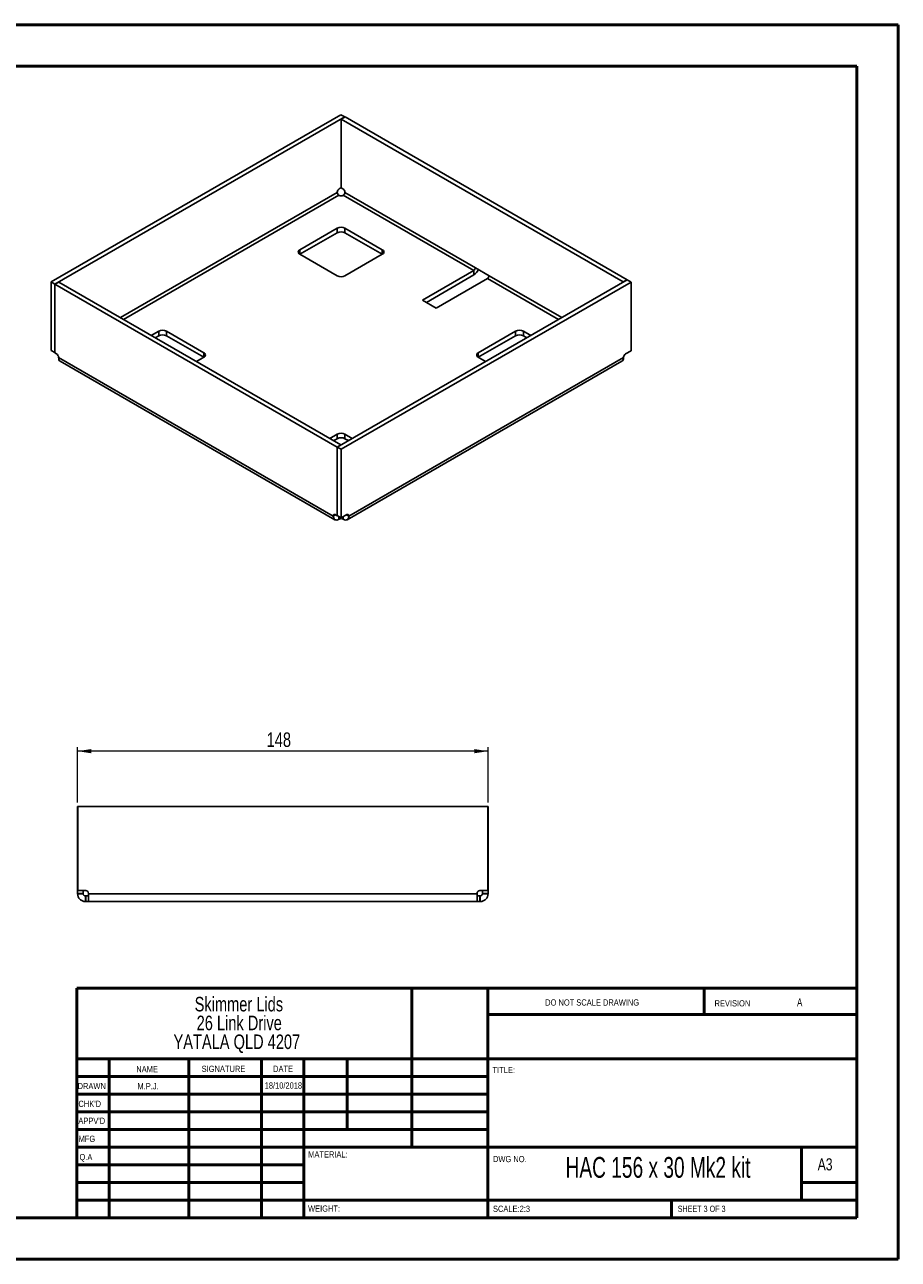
# Paper-space layout 'Sheet3' of a CAD drawing. Header units: millimetres. Extents: x 0 to 420, y 0 to 297.
# Tile 2 of 2: x 210 to 420, y 0 to 297. Entities that reach past the tile are written whole.
import ezdxf

# ---------------------------------------------------------------- set-up
doc = ezdxf.new("R2010")
doc.units = ezdxf.units.MM
doc.styles.add('SLDTEXTSTYLE0', font='TXT', dxfattribs={"width": 0.75})
doc.styles.add('SLDTEXTSTYLE1', font='TXT', dxfattribs={"width": 0.6875})
doc.dimstyles.new('SLDDIMSTYLE0', dxfattribs={"dimtxt": 3.5, "dimasz": 3.302, "dimexe": 0, "dimexo": 0.0625, "dimgap": 0.875, "dimtad": 1, "dimlfac": 1.5, "dimrnd": 1e-09, "dimzin": 12, "dimdsep": 46, "dimtxsty": 'SLDTEXTSTYLE0', "dimsah": 1, "dimcen": 0.09, "dimadec": 0, "dimazin": 3, "dimtfac": 1, "dimtofl": 0, "dimtmove": 0, "dimatfit": 3, "dimfxl": 1, "dimfrac": 2, "dimtolj": 1, "dimtzin": 12, "dimarcsym": 0})

# ---------------------------------------------------------------- blocks, each defined once
blk = doc.blocks.new('SW_NOTE_0_2')
at = {"color": 0, "linetype": 'Continuous', "lineweight": 0, "char_height": 3.5, "attachment_point": 2, "style": 'SLDTEXTSTYLE0'}
for s, insert in [('Skimmer Lids', (13.89, 4.51)), ('26 Link Drive', (13.98, -0.01)), ('YATALA QLD 4207', (13.4, -4.54))]:
    blk.add_mtext(s, dxfattribs=dict(at, insert=insert))
blk = doc.blocks.new('_D_6')
at = {"color": 7, "linetype": 'Continuous', "lineweight": 0}
for p, q in [((223.09, 110.12), (223.09, 123.45)), ((321.76, 122.45), (223.09, 122.45)), ((321.76, 110.12), (321.76, 123.45))]:
    blk.add_line(p, q, dxfattribs=at)
at = {"color": 7, "linetype": 'Continuous', "lineweight": 18}
for points in [[(223.09, 122.45), (226.39, 121.95), (226.39, 122.96)], [(321.76, 122.45), (318.46, 122.96), (318.46, 121.95)]]:
    blk.add_solid(points, dxfattribs=at)
at = {"color": 7, "linetype": 'Continuous', "lineweight": 18, "insert": (268.54, 126.97), "char_height": 3.5, "attachment_point": 1, "style": 'SLDTEXTSTYLE0'}
blk.add_mtext('148', dxfattribs=at)

psp = doc.layouts.new('Sheet3')

# ---------------------------------------------------------------- linework, layer by layer
at = {"color": 7, "linetype": 'Continuous', "lineweight": 50}
for p, q in [((0.3793, 297.2148), (420.3793, 297.2148)), ((420.3793, 0.2148), (420.3793, 297.2148)), ((10.3793, 287.2148), (410.3793, 287.2148)), ((410.3793, 287.2148), (410.3793, 10.2148)), ((222.8788, 65.4648), (410.0788, 65.4648)), ((222.8788, 65.4648), (222.8788, 10.2148)), ((303.4788, 65.4648), (303.4788, 27.2148)), ((321.6788, 65.4648), (321.6788, 10.2148)), ((373.6788, 59.0898), (373.6788, 65.4648)), ((410.0788, 59.0898), (321.6788, 59.0898)), ((410.0788, 48.4648), (222.8788, 48.4648)), ((230.6788, 48.4648), (230.6788, 10.2148)), ((249.8698, 48.4648), (249.8698, 10.2148)), ((267.2778, 48.4648), (267.2778, 10.2148)), ((277.4788, 10.2148), (277.4788, 48.4648)), ((287.8788, 31.4648), (287.8788, 48.4648)), ((321.6788, 44.2148), (222.8788, 44.2148)), ((321.6788, 39.9648), (222.8788, 39.9648)), ((321.6788, 35.7148), (222.8788, 35.7148)), ((321.6788, 31.4648), (222.8788, 31.4648)), ((277.4788, 27.2148), (222.8788, 27.2148)), ((277.4788, 27.2148), (410.0788, 27.2148)), ((397.0788, 14.4648), (397.0788, 27.2148)), ((277.4788, 22.9647), (222.8788, 22.9647)), ((277.4788, 18.7148), (222.8788, 18.7148)), ((410.0788, 18.7148), (397.0788, 18.7148)), ((222.8788, 14.4648), (410.3793, 14.4648)), ((365.8788, 10.2148), (365.8788, 14.4648)), ((10.3793, 10.2148), (410.3793, 10.2148)), ((0.3793, 0.2148), (420.3793, 0.2148))]:
    psp.add_line(p, q, dxfattribs=at)
at = {"color": 7, "linetype": 'Continuous', "lineweight": 25}
for p, q in [((286.3764, 275.5656), (216.7028, 235.3439)), ((287.3192, 275.0213), (217.6456, 234.7996)), ((286.3764, 275.5656), (287.3192, 275.0213)), ((286.4471, 274.4907), (287.3899, 275.0349)), ((354.2822, 235.3303), (286.4471, 274.4907)), ((286.4471, 257.9961), (286.4471, 274.4907)), ((287.3192, 274.9941), (287.3192, 275.0213)), ((355.225, 235.8746), (287.3899, 275.0349)), ((285.5047, 256.8537), (233.3693, 226.7566)), ((234.1236, 226.3212), (285.8818, 256.2005)), ((285.5047, 256.8537), (285.5047, 256.9349)), ((285.9521, 256.1599), (285.8818, 256.2005)), ((285.9761, 257.7514), (286.4471, 258.0233)), ((286.4471, 257.9961), (286.8709, 257.7514)), ((286.9652, 256.2005), (286.8949, 256.1599)), ((286.9652, 256.2005), (318.3376, 238.0896)), ((287.3423, 256.9349), (287.3423, 256.8537)), ((318.7147, 238.7428), (287.3423, 256.8537)), ((285.4807, 248.2403), (276.524, 243.0697)), ((276.5242, 241.9811), (285.4807, 247.1516)), ((285.4807, 248.2403), (285.4807, 247.1516)), ((296.323, 243.0697), (287.3663, 248.2403)), ((287.3663, 248.2403), (287.3663, 247.1516)), ((287.3663, 247.1516), (296.3228, 241.9811)), ((276.524, 243.0697), (276.524, 241.9812)), ((276.524, 241.9812), (285.4807, 236.8106)), ((287.3663, 236.8106), (296.323, 241.9812)), ((296.323, 243.0697), (296.323, 241.9812)), ((318.3376, 238.0896), (305.9868, 230.9596)), ((318.3376, 238.0896), (318.3376, 237.0009)), ((322.0145, 236.8379), (318.7147, 238.7428)), ((216.7028, 235.3439), (217.6456, 234.7996)), ((216.7028, 218.8493), (216.7028, 235.3439)), ((218.5648, 235.3031), (217.622, 234.7588)), ((217.622, 234.7588), (285.4571, 195.5984)), ((217.622, 218.2642), (217.622, 234.7588)), ((217.6456, 234.7724), (217.6456, 234.7996)), ((218.5648, 235.3031), (286.3999, 196.1427)), ((285.5278, 195.612), (355.2014, 235.8337)), ((286.4706, 195.0678), (356.1442, 235.2895)), ((318.3376, 237.0009), (306.9297, 230.4153)), ((309.2866, 229.0547), (321.6374, 236.1847)), ((321.6374, 236.1847), (338.7234, 226.3212)), ((339.4777, 226.7566), (322.0145, 236.8379)), ((354.2822, 235.3303), (355.225, 235.8746)), ((354.2822, 235.3031), (354.2822, 235.3303)), ((356.1442, 235.2895), (355.2014, 235.8337)), ((355.225, 235.8746), (355.225, 235.8201)), ((356.1442, 218.7949), (356.1442, 235.2895)), ((305.9868, 230.9596), (309.2866, 229.0547)), ((242.5829, 223.4759), (240.8176, 222.4568)), ((242.5829, 223.4759), (242.5829, 222.3872)), ((253.4252, 218.3053), (244.4685, 223.4759)), ((244.4685, 223.4759), (244.4685, 222.3872)), ((328.3785, 223.4759), (319.4218, 218.3053)), ((328.3785, 223.4759), (328.3785, 222.3872)), ((332.0294, 222.4568), (330.2641, 223.4759)), ((330.2641, 223.4759), (330.2641, 222.3872)), ((241.7605, 221.9125), (242.5829, 222.3872)), ((244.4685, 222.3872), (253.425, 217.2167)), ((319.422, 217.2167), (328.3785, 222.3872)), ((330.2641, 222.3872), (331.0865, 221.9125)), ((216.7028, 218.8493), (217.622, 218.3186)), ((218.0459, 218.0195), (217.622, 218.2642)), ((218.5173, 217.1218), (218.5173, 217.203)), ((218.5173, 217.1218), (284.5619, 178.9951)), ((251.6599, 216.1977), (253.4252, 217.2168)), ((253.4252, 218.3053), (253.4252, 217.2168)), ((354.3297, 217.1218), (288.2851, 178.9951)), ((319.4218, 218.3053), (319.4218, 217.2168)), ((319.4218, 217.2168), (321.1871, 216.1977)), ((354.3297, 217.1218), (354.3297, 217.203)), ((354.8011, 218.0195), (356.1442, 218.7949)), ((218.9039, 216.2672), (284.9485, 178.1405)), ((287.8985, 178.1405), (353.9431, 216.2672)), ((285.4807, 198.7115), (283.7154, 197.6924)), ((284.6584, 197.1481), (285.4807, 197.6228)), ((286.3999, 196.1427), (285.4571, 195.5984)), ((285.4807, 198.7115), (285.4807, 197.6228)), ((286.3999, 196.1155), (286.3999, 196.1427)), ((289.1316, 197.6924), (287.3663, 198.7115)), ((287.3663, 198.7115), (287.3663, 197.6228)), ((287.3663, 197.6228), (288.1886, 197.1481)), ((285.4571, 179.1038), (285.4571, 195.5984)), ((286.4706, 195.0678), (285.5278, 195.612)), ((285.5278, 179.1174), (285.5278, 195.612)), ((286.4706, 178.5731), (286.4706, 195.0678)), ((284.5619, 179.0763), (285.0334, 179.3485)), ((284.5619, 178.9951), (285.1037, 179.3079)), ((284.5619, 179.0763), (284.5619, 178.9951)), ((285.4571, 179.1038), (285.0333, 179.3485)), ((285.4571, 179.1038), (285.5278, 179.1446)), ((286.4706, 178.5731), (285.5278, 179.1174)), ((285.8818, 178.2329), (285.8818, 178.9131)), ((285.8818, 178.2329), (285.9521, 178.2734)), ((285.9521, 178.2734), (285.9521, 178.8725)), ((287.8137, 179.3485), (286.4706, 178.5731)), ((286.8949, 178.2734), (286.8949, 178.8181)), ((286.8949, 178.2734), (286.9652, 178.2329)), ((286.9652, 178.2329), (286.9652, 178.8587)), ((288.2851, 178.9951), (287.7433, 179.3079)), ((288.2851, 179.0763), (287.8136, 179.3485)), ((288.2851, 178.9951), (288.2851, 179.0763)), ((223.1573, 109.1207), (223.0907, 109.1207)), ((223.0907, 88.9201), (223.0907, 109.1207)), ((223.1573, 88.9201), (223.1573, 109.1207)), ((223.1573, 109.1207), (321.6907, 109.1207)), ((321.6907, 88.9201), (321.6907, 109.1207)), ((321.6907, 109.1207), (321.7573, 109.1207)), ((321.7573, 109.1207), (321.7573, 88.9201)), ((223.0907, 88.9201), (223.1573, 88.9201)), ((223.0907, 88.9201), (223.0907, 88.2534)), ((223.0907, 88.2534), (224.424, 88.2534)), ((223.0907, 88.2534), (223.0907, 88.154)), ((223.0907, 88.154), (224.424, 88.154)), ((225.0567, 88.9201), (223.1573, 88.9201)), ((224.424, 88.9201), (224.424, 88.2534)), ((224.424, 88.2534), (224.424, 88.154)), ((224.9573, 86.2873), (224.9573, 87.6207)), ((224.9573, 87.6207), (225.0567, 87.6207)), ((224.9573, 86.2873), (225.0567, 86.2873)), ((225.0567, 86.2873), (225.0567, 87.6207)), ((225.0567, 87.6207), (225.7234, 87.6207)), ((225.0567, 86.2873), (225.7234, 86.2873)), ((225.7234, 88.154), (225.7234, 88.2534)), ((319.1246, 88.154), (225.7234, 88.154)), ((319.1246, 86.2873), (225.7234, 86.2873)), ((319.1246, 88.154), (319.1246, 88.2534)), ((319.1246, 87.6207), (319.7913, 87.6207)), ((319.1246, 86.2873), (319.7913, 86.2873)), ((319.7913, 88.9201), (321.6907, 88.9201)), ((319.7913, 86.2873), (319.7913, 87.6207)), ((319.7913, 87.6207), (319.8907, 87.6207)), ((319.7913, 86.2873), (319.8907, 86.2873)), ((319.8907, 86.2873), (319.8907, 87.6207)), ((320.424, 88.2534), (320.424, 88.9201)), ((321.7573, 88.2534), (320.424, 88.2534)), ((320.424, 88.154), (320.424, 88.2534)), ((321.7573, 88.154), (320.424, 88.154)), ((321.7573, 88.9201), (321.6907, 88.9201)), ((321.7573, 88.2534), (321.7573, 88.9201)), ((321.7573, 88.154), (321.7573, 88.2534))]:
    psp.add_line(p, q, dxfattribs=at)
for centre, radius, start, end in [((286.5282, 256.8883), 1.0245, 122.605478, 177.394522), ((286.4235, 257.0697), 1.0247, 242.609672, 297.390328), ((286.3188, 256.8883), 1.0245, 2.605478, 57.394522), ((286.4235, 246.4207), 2.0494, 62.609672, 117.390328), ((286.4235, 245.3319), 2.0494, 62.609672, 117.390328), ((276.7306, 242.5254), 0.5822, 110.783421, 249.216579), ((296.1164, 242.5254), 0.5822, 290.783421, 69.216579), ((317.8959, 238.7801), 0.8196, 302.605478, 357.394522), ((316.7971, 239.4058), 2.856, 302.641062, 337.7401), ((286.4235, 238.6302), 2.0494, 242.609672, 297.390328), ((321.1958, 236.8751), 0.8196, 302.605478, 357.394522), ((243.5257, 221.6563), 2.0494, 62.609672, 117.390328), ((329.3213, 221.6563), 2.0494, 62.609672, 117.390328), ((243.5257, 220.5676), 2.0494, 62.609672, 117.390328), ((329.3213, 220.5676), 2.0494, 62.609672, 117.390328), ((217.4938, 217.1564), 1.0245, 2.605478, 57.394522), ((253.2186, 217.761), 0.5822, 290.783421, 69.216579), ((319.6284, 217.761), 0.5822, 110.783421, 249.216579), ((355.3532, 217.1564), 1.0245, 122.605478, 177.394522), ((286.4235, 196.8919), 2.0494, 62.609672, 117.390328), ((286.4235, 195.8032), 2.0494, 62.609672, 117.390328), ((284.8493, 179.1229), 0.2911, 50.796715, 189.214037), ((286.4235, 177.3636), 1.0247, 62.609672, 117.390328), ((287.9977, 179.1229), 0.2911, 350.785963, 129.203285), ((225.0567, 88.2534), 0.6667, 0, 90), ((319.7913, 88.2534), 0.6667, 90, 180)]:
    psp.add_arc(centre, radius, start, end, dxfattribs=at)
for points, knots in [([(285.8818, 256.2005), (285.7831, 256.2575), (285.6849, 256.3611), (285.5453, 256.6029), (285.5047, 256.7397), (285.5047, 256.8537)], [0, 0, 0, 0, 0.5, 0.5, 1, 1, 1, 1]), ([(287.3423, 256.8537), (287.3423, 256.7397), (287.3017, 256.6029), (287.1621, 256.3611), (287.0639, 256.2575), (286.9652, 256.2005)], [0, 0, 0, 0, 0.5, 0.5, 1, 1, 1, 1]), ([(218.9039, 216.2672), (218.9039, 216.2672), (218.7611, 216.295), (218.585, 216.5757), (218.5398, 216.9398), (218.5173, 217.1218)], [0, 0, 0, 0, 0.00010213, 0.50005106, 1, 1, 1, 1]), ([(354.3297, 217.1218), (354.3072, 216.9398), (354.262, 216.5757), (354.0859, 216.295), (353.9431, 216.2672), (353.9431, 216.2672)], [0, 0, 0, 0, 0.49994894, 0.99989787, 1, 1, 1, 1]), ([(284.5619, 178.9951), (284.5619, 178.7956), (284.5962, 178.616), (284.7285, 178.3236), (284.8263, 178.2111), (285.0706, 178.0699), (285.2171, 178.0415), (285.5363, 178.0731), (285.709, 178.1331), (285.8818, 178.2329)], [0, 0, 0, 0, 0.25, 0.25, 0.5, 0.5, 0.75, 0.75, 1, 1, 1, 1]), ([(286.9652, 178.2329), (287.138, 178.1331), (287.3107, 178.0731), (287.6299, 178.0415), (287.7764, 178.0699), (288.0207, 178.2111), (288.1185, 178.3236), (288.2508, 178.616), (288.2851, 178.7956), (288.2851, 178.9951)], [0, 0, 0, 0, 0.25, 0.25, 0.5, 0.5, 0.75, 0.75, 1, 1, 1, 1]), ([(223.0907, 88.154), (223.0907, 87.9097), (223.1393, 87.6654), (223.3263, 87.2139), (223.4646, 87.0068), (223.8102, 86.6613), (224.0172, 86.5229), (224.4687, 86.3359), (224.713, 86.2873), (224.9573, 86.2873)], [0, 0, 0, 0, 0.25, 0.25, 0.5, 0.5, 0.75, 0.75, 1, 1, 1, 1]), ([(224.424, 88.154), (224.424, 88.0144), (224.4815, 87.8756), (224.6789, 87.6781), (224.8177, 87.6207), (224.9573, 87.6207)], [0, 0, 0, 0, 0.5, 0.5, 1, 1, 1, 1]), ([(225.7234, 86.2873), (225.7234, 86.2873), (225.7234, 86.3359), (225.7234, 86.5229), (225.7234, 86.6613), (225.7234, 87.0068), (225.7234, 87.2139), (225.7234, 87.6654), (225.7234, 87.9097), (225.7234, 88.154)], [0, 0, 0, 0, 0.25, 0.25, 0.5, 0.5, 0.75, 0.75, 1, 1, 1, 1]), ([(319.1246, 88.154), (319.1246, 87.9097), (319.1246, 87.6654), (319.1246, 87.2139), (319.1246, 87.0068), (319.1246, 86.6613), (319.1246, 86.5229), (319.1246, 86.3359), (319.1246, 86.2873), (319.1246, 86.2873)], [0, 0, 0, 0, 0.25, 0.25, 0.5, 0.5, 0.75, 0.75, 1, 1, 1, 1]), ([(319.8907, 87.6207), (320.0303, 87.6207), (320.1691, 87.6781), (320.3665, 87.8756), (320.424, 88.0144), (320.424, 88.154)], [0, 0, 0, 0, 0.5, 0.5, 1, 1, 1, 1]), ([(319.8907, 86.2873), (320.135, 86.2873), (320.3793, 86.3359), (320.8308, 86.5229), (321.0378, 86.6613), (321.3834, 87.0068), (321.5217, 87.2139), (321.7087, 87.6654), (321.7573, 87.9097), (321.7573, 88.154)], [0, 0, 0, 0, 0.25, 0.25, 0.5, 0.5, 0.75, 0.75, 1, 1, 1, 1])]:
    psp.add_open_spline(points, degree=3, knots=knots, dxfattribs=at)

# ---------------------------------------------------------------- block references
at = {"color": 7, "linetype": 'Continuous', "lineweight": 0}
psp.add_blockref('SW_NOTE_0_2', (247.9727, 58.8388), dxfattribs=at)

# ---------------------------------------------------------------- texts
for s, insert, char_height, attachment_point, style in [('DO NOT SCALE DRAWING', (335.4935, 62.7478), 1.5, 1, 'SLDTEXTSTYLE0'), ('REVISION', (376.2064, 62.5497), 1.5, 1, 'SLDTEXTSTYLE0'), ('A', (396.6809, 62.9901), 1.905, 2, 'SLDTEXTSTYLE0'), ('NAME', (237.2011, 46.7163), 1.5, 1, 'SLDTEXTSTYLE0'), ('SIGNATURE', (252.9124, 46.7765), 1.5, 1, 'SLDTEXTSTYLE0'), ('DATE', (270.0935, 46.791), 1.5, 1, 'SLDTEXTSTYLE0'), ('TITLE:', (322.835, 46.4931), 1.5, 1, 'SLDTEXTSTYLE0'), ('DRAWN', (223.091, 42.6445), 1.5, 1, 'SLDTEXTSTYLE0'), ('M.P.J.', (240.0366, 42.5981), 1.4986, 2, 'SLDTEXTSTYLE0'), ('18/10/2018', (272.564, 42.7739), 1.4986, 2, 'SLDTEXTSTYLE0'), ("CHK'D", (223.2893, 38.3692), 1.5, 1, 'SLDTEXTSTYLE0'), ("APPV'D", (223.2806, 34.2791), 1.5, 1, 'SLDTEXTSTYLE0'), ('MFG', (223.334, 29.9485), 1.5, 1, 'SLDTEXTSTYLE0'), ('Q.A', (223.5479, 25.5644), 1.5, 1, 'SLDTEXTSTYLE0'), ('MATERIAL:', (278.5247, 26.2008), 1.5, 1, 'SLDTEXTSTYLE0'), ('DWG NO.', (322.9528, 25.0834), 1.5, 1, 'SLDTEXTSTYLE0'), ('HAC 156 x 30 Mk2 kit', (362.624, 24.8313), 5, 2, 'SLDTEXTSTYLE1'), ('A3', (400.9998, 24.5152), 2.91042, 1, 'SLDTEXTSTYLE0'), ('WEIGHT:', (278.4967, 13.1641), 1.4986, 1, 'SLDTEXTSTYLE0'), ('SCALE:2:3', (322.9528, 13.1149), 1.5, 1, 'SLDTEXTSTYLE0'), ('SHEET 3 OF 3', (367.3571, 13.1149), 1.5, 1, 'SLDTEXTSTYLE1')]:
    psp.add_mtext(s, dxfattribs=dict(at, insert=insert, char_height=char_height, attachment_point=attachment_point, style=style))

# ---------------------------------------------------------------- dimensions: what is measured, and where the dimension line sits
at = {"color": 7, "linetype": 'Continuous', "lineweight": 18}
dim = psp.add_linear_dim(base=(223.0907, 122.454), p1=(321.7573, 109.1207), p2=(223.0907, 109.1207), dimstyle='SLDDIMSTYLE0', dxfattribs=at)
dim.commit()
dim.dimension.update_dxf_attribs({"geometry": '_D_6', "text_midpoint": (272.424, 122.454), "dimtype": 160})

doc.saveas('drawing.dxf')
